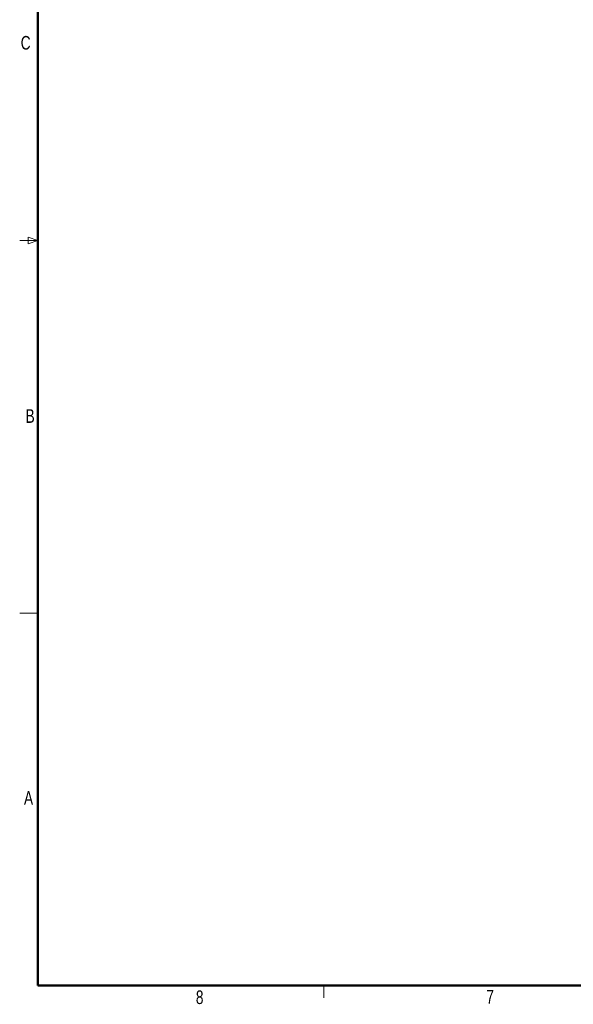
# Model space of a CAD drawing. Header units: millimetres. Extents: x 6 to 425, y 6 to 273.
# Tile 1 of 103: x 6 to 103, y 6 to 178. Entities that reach past the tile are written whole.
import ezdxf

# ---------------------------------------------------------------- set-up
doc = ezdxf.new("R2010")
doc.units = ezdxf.units.MM
doc.layers.add('DIM', color=7, linetype='Continuous')
doc.styles.add('SLDTEXTSTYLE7', font='TXT', dxfattribs={"width": 0.75})

# ---------------------------------------------------------------- blocks, each defined once
blk = doc.blocks.new('SW_NOTE_0_12')
at = {"color": 0, "linetype": 'Continuous', "lineweight": 0, "insert": (0, 3.07), "char_height": 2.38, "attachment_point": 1, "style": 'SLDTEXTSTYLE7'}
blk.add_mtext('8', dxfattribs=at)
blk = doc.blocks.new('SW_NOTE_0_13')
at = {"color": 0, "linetype": 'Continuous', "lineweight": 0, "insert": (0, 3.07), "char_height": 2.38, "attachment_point": 1, "style": 'SLDTEXTSTYLE7'}
blk.add_mtext('7', dxfattribs=at)
blk = doc.blocks.new('SW_NOTE_0_21')
at = {"color": 0, "linetype": 'Continuous', "lineweight": 0, "insert": (0, 3.07), "char_height": 2.38, "attachment_point": 1, "style": 'SLDTEXTSTYLE7'}
blk.add_mtext('C', dxfattribs=at)
blk = doc.blocks.new('SW_NOTE_0_22')
at = {"color": 0, "linetype": 'Continuous', "lineweight": 0, "insert": (0, 3.07), "char_height": 2.38, "attachment_point": 1, "style": 'SLDTEXTSTYLE7'}
blk.add_mtext('B', dxfattribs=at)
blk = doc.blocks.new('SW_NOTE_0_23')
at = {"color": 0, "linetype": 'Continuous', "lineweight": 0, "insert": (0, 3.07), "char_height": 2.38, "attachment_point": 1, "style": 'SLDTEXTSTYLE7'}
blk.add_mtext('A', dxfattribs=at)
blk = doc.blocks.new('Cadre cartouche_1')
at = {"color": 7, "linetype": 'Continuous', "lineweight": 50}
for p in [(10.39, 271.05), (423.39, 10.66)]:
    blk.add_line(p, (10.39, 10.66), dxfattribs=at)
at = {"color": 7, "linetype": 'Continuous', "lineweight": 18}
for p, q in [((8.68, 141.47), (8.68, 140.28)), ((10.39, 140.86), (8.68, 141.47)), ((10.39, 140.86), (7.21, 140.86)), ((10.39, 140.86), (8.68, 140.28)), ((10.39, 75.77), (7.21, 75.77)), ((60.39, 10.66), (60.39, 8.5))]:
    blk.add_line(p, q, dxfattribs=at)
at = {"color": 7, "linetype": 'Continuous', "lineweight": 0}
for name, p in [('SW_NOTE_0_21', (7.39, 173.56)), ('SW_NOTE_0_22', (8.24, 108.32)), ('SW_NOTE_0_23', (7.96, 41.58)), ('SW_NOTE_0_12', (38.01, 6.74)), ('SW_NOTE_0_13', (88.79, 6.83))]:
    blk.add_blockref(name, p, dxfattribs=at)

msp = doc.modelspace()

# ---------------------------------------------------------------- block references
at = {"layer": 'DIM'}
msp.add_blockref('Cadre cartouche_1', (-1.1, -1.13), dxfattribs=at)

doc.saveas('drawing.dxf')
